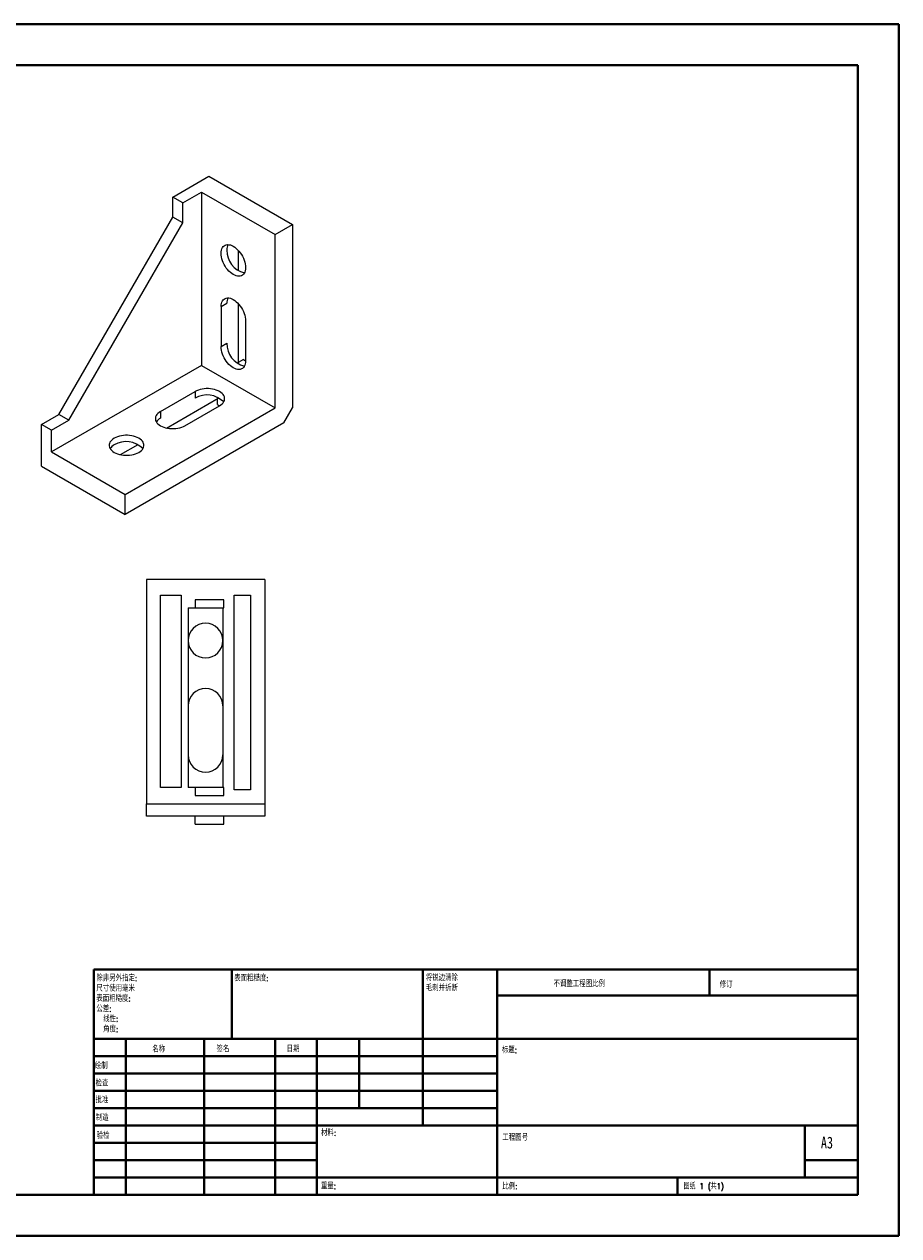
# Model space of a CAD drawing. Header units: millimetres. Extents: x 0 to 420, y 0 to 297.
# Tile 2 of 2: x 206 to 420, y 0 to 297. Entities that reach past the tile are written whole.
import ezdxf

# ---------------------------------------------------------------- set-up
doc = ezdxf.new("R2010")
doc.units = ezdxf.units.MM
doc.styles.add('SLDTEXTSTYLE0', font='TXT', dxfattribs={"width": 0.75, "bigfont": 'bigfont'})
doc.styles.add('SLDTEXTSTYLE1', font='TXT', dxfattribs={"width": 0.75})
doc.styles.add('SLDTEXTSTYLE2', font='TXT', dxfattribs={"width": 0.694444, "bigfont": 'bigfont'})

# ---------------------------------------------------------------- blocks, each defined once
blk = doc.blocks.new('SW_NOTE_0')
at = {"color": 0, "linetype": 'Continuous', "lineweight": 0, "char_height": 1.5, "attachment_point": 1, "style": 'SLDTEXTSTYLE0'}
for s, insert in [('\\M+18FAB锐边\\M+190B4\\M+18F9C', (0, 1.93)), ('\\M+196D1\\M+18E68\\M+19BF3\\M+190DC\\M+19266', (0, -0.57))]:
    blk.add_mtext(s, dxfattribs=dict(at, insert=insert))
blk = doc.blocks.new('SW_NOTE_1')
at = {"color": 0, "linetype": 'Continuous', "lineweight": 0, "char_height": 1.5, "attachment_point": 1, "style": 'SLDTEXTSTYLE0'}
for s, insert in [('\\M+18F9C\\M+194F1另\\M+18A4F\\M+18E77\\M+192E8:', (0, 1.93)), ('\\M+18EDA\\M+190A1\\M+18E67\\M+19770\\M+19F7C\\M+195C4', (0, -0.57)), ('\\M+1955C\\M+196CA\\M+19165糙\\M+19378:', (0, -3.07)), ('\\M+18CF6\\M+18DB7:', (0, -5.57)), ('线\\M+190AB:', (1.69, -8.07)), ('\\M+18A70\\M+19378:', (1.69, -10.57))]:
    blk.add_mtext(s, dxfattribs=dict(at, insert=insert))

msp = doc.modelspace()

# ---------------------------------------------------------------- linework, layer by layer
at = {"color": 7, "linetype": 'Continuous', "lineweight": 40}
for p, q in [((0.08, 297.21), (420.08, 297.21)), ((420.08, 0.21), (420.08, 297.21)), ((25.08, 287.21), (410.08, 287.21)), ((410.08, 287.21), (410.08, 10.21)), ((222.88, 65.46), (410.08, 65.46)), ((222.88, 65.46), (222.88, 10.21)), ((256.68, 48.46), (256.68, 65.46)), ((303.48, 65.46), (303.48, 27.21)), ((321.68, 65.46), (321.68, 10.21)), ((373.68, 59.09), (373.68, 65.46)), ((410.08, 59.09), (321.68, 59.09)), ((410.08, 48.46), (222.88, 48.46)), ((230.68, 48.46), (230.68, 10.21)), ((249.87, 48.46), (249.87, 10.21)), ((267.28, 48.46), (267.28, 10.21)), ((277.48, 10.21), (277.48, 48.46)), ((287.88, 31.46), (287.88, 48.46)), ((321.68, 44.21), (222.88, 44.21)), ((321.68, 39.96), (222.88, 39.96)), ((321.68, 35.71), (222.88, 35.71)), ((321.68, 31.46), (222.88, 31.46)), ((277.48, 27.21), (222.88, 27.21)), ((277.48, 27.21), (410.08, 27.21)), ((397.08, 14.46), (397.08, 27.21)), ((277.48, 22.96), (222.88, 22.96)), ((277.48, 18.71), (222.88, 18.71)), ((410.08, 18.71), (397.08, 18.71)), ((222.88, 14.46), (410.08, 14.46)), ((365.88, 10.21), (365.88, 14.46)), ((25.08, 10.21), (410.08, 10.21)), ((0.08, 0.21), (420.08, 0.21))]:
    msp.add_line(p, q, dxfattribs=at)
at = {"color": 7, "linetype": 'Continuous', "lineweight": 15}
for p, q in [((242.18, 254.83), (251.02, 259.93)), ((251.02, 259.93), (271.52, 248.09)), ((244.65, 253.4), (249.25, 256.05)), ((249.25, 256.05), (249.25, 213.59)), ((249.25, 256.05), (267.28, 245.64)), ((244.65, 253.4), (242.18, 254.83)), ((242.18, 249.93), (242.18, 254.83)), ((244.65, 248.5), (244.65, 253.4)), ((214.25, 201.55), (242.18, 249.93)), ((244.65, 248.5), (242.18, 249.93)), ((216.72, 200.12), (244.65, 248.5)), ((267.28, 245.64), (271.52, 248.09)), ((271.52, 248.09), (271.52, 203.18)), ((267.28, 203.18), (267.28, 245.64)), ((258.26, 241.76), (258.26, 236.77)), ((254.02, 227.98), (255.44, 228.8)), ((258.26, 228.7), (258.26, 214.1)), ((254.02, 227.98), (254.02, 218.18)), ((260.03, 224.51), (260.03, 214.72)), ((254.02, 218.18), (255.44, 219)), ((258.11, 214.01), (258.26, 214.1)), ((259.5, 215.02), (258.26, 214.31)), ((259.5, 215.02), (260.03, 214.71)), ((249.25, 213.59), (212.48, 192.36)), ((249.25, 213.59), (267.28, 203.18)), ((239.17, 202.26), (247.66, 207.16)), ((240.68, 198.23), (253.31, 205.53)), ((247.66, 207.16), (247.66, 205.53)), ((253.14, 204), (253.14, 205.43)), ((253.31, 205.71), (253.31, 205.53)), ((230.51, 181.96), (267.28, 203.18)), ((239.17, 202.26), (239.17, 200.63)), ((245.18, 198.79), (253.67, 203.69)), ((253.14, 204), (253.67, 203.69)), ((269.4, 199.51), (271.52, 203.18)), ((210, 199.1), (214.25, 201.55)), ((212.48, 197.67), (210, 199.1)), ((210, 188.89), (210, 199.1)), ((212.48, 197.67), (216.72, 200.12)), ((216.72, 200.12), (214.25, 201.55)), ((269.4, 199.51), (230.51, 177.06)), ((212.48, 192.36), (212.48, 197.67)), ((229.36, 191.7), (233.69, 194.2)), ((212.48, 192.36), (230.51, 181.96)), ((210, 188.89), (230.51, 177.06)), ((230.51, 177.06), (230.51, 181.96)), ((264.72, 161.11), (235.72, 161.11)), ((235.72, 161.11), (235.72, 106.11)), ((264.72, 161.11), (264.72, 106.11)), ((239.22, 157.29), (244.22, 157.29)), ((239.22, 110.11), (239.22, 157.29)), ((244.22, 157.29), (244.22, 110.11)), ((247.72, 156.11), (247.72, 154.11)), ((254.72, 156.11), (247.72, 156.11)), ((254.72, 154.11), (254.72, 156.11)), ((257.22, 157.29), (261.22, 157.29)), ((257.22, 109.51), (257.22, 157.29)), ((261.22, 157.29), (261.22, 109.51)), ((245.97, 154.11), (245.97, 110.11)), ((245.97, 154.11), (247.72, 154.11)), ((247.72, 154.11), (254.72, 154.11)), ((254.47, 154.11), (254.47, 110.11)), ((244.22, 110.11), (239.22, 110.11)), ((247.72, 110.11), (245.97, 110.11)), ((247.72, 110.11), (247.72, 108.11)), ((254.72, 110.11), (247.72, 110.11)), ((254.72, 108.11), (254.72, 110.11)), ((247.72, 108.11), (254.72, 108.11)), ((261.22, 109.51), (257.22, 109.51)), ((235.72, 106.11), (264.72, 106.11)), ((235.72, 103.11), (235.72, 106.11)), ((264.72, 106.11), (264.72, 103.11)), ((264.72, 103.11), (235.72, 103.11)), ((247.72, 101.11), (247.72, 103.11)), ((247.72, 101.11), (254.72, 101.11)), ((254.72, 101.11), (254.72, 103.11))]:
    msp.add_line(p, q, dxfattribs=at)
at = {"color": 7, "linetype": 'Continuous', "lineweight": 15, "flags": 128}
for points in [[(257.03, 235.84), (256.66, 236.08), (256.31, 236.36), (255.96, 236.68), (255.63, 237.05), (255.32, 237.44), (255.03, 237.87), (254.78, 238.31), (254.55, 238.77), (254.37, 239.24), (254.22, 239.7), (254.11, 240.17), (254.04, 240.62), (254.02, 241.05), (254.04, 241.45), (254.11, 241.83), (254.22, 242.17), (254.37, 242.46), (254.55, 242.71), (254.78, 242.91), (255.03, 243.06), (255.32, 243.15), (255.63, 243.19), (255.96, 243.17), (256.31, 243.1), (256.66, 242.97), (257.03, 242.78), (257.39, 242.55), (257.75, 242.27), (258.09, 241.94), (258.42, 241.58), (258.73, 241.18), (259.02, 240.76), (259.28, 240.32), (259.5, 239.86), (259.69, 239.39), (259.84, 238.92), (259.94, 238.46), (260.01, 238.01), (260.03, 237.58), (260.01, 237.17), (259.94, 236.8), (259.84, 236.46), (259.69, 236.16), (259.5, 235.91), (259.28, 235.71), (259.02, 235.57), (258.73, 235.47), (258.42, 235.43), (258.09, 235.45), (257.75, 235.53), (257.39, 235.66), (257.03, 235.84)], [(254.02, 227.98), (254.04, 228.39), (254.11, 228.76), (254.22, 229.1), (254.37, 229.4), (254.55, 229.65), (254.78, 229.85), (255.03, 230), (255.32, 230.09), (255.63, 230.13), (255.96, 230.11), (256.31, 230.03), (256.66, 229.9), (257.03, 229.72), (257.39, 229.48), (257.75, 229.2), (258.09, 228.88), (258.42, 228.52), (258.73, 228.12), (259.02, 227.7), (259.28, 227.25), (259.5, 226.79), (259.69, 226.33), (259.84, 225.86), (259.94, 225.39), (260.01, 224.94), (260.03, 224.51)], [(260.03, 214.72), (260.01, 214.31), (259.94, 213.94), (259.84, 213.6), (259.69, 213.3), (259.5, 213.05), (259.28, 212.85), (259.02, 212.7), (258.73, 212.61), (258.42, 212.57), (258.09, 212.59), (257.75, 212.67), (257.39, 212.8), (257.03, 212.98), (256.66, 213.21), (256.31, 213.5), (255.96, 213.82), (255.63, 214.18), (255.32, 214.58), (255.03, 215), (254.78, 215.45), (254.55, 215.91), (254.37, 216.37), (254.22, 216.84), (254.11, 217.3), (254.04, 217.75), (254.02, 218.18)], [(253.67, 203.69), (254.01, 203.91), (254.3, 204.16), (254.54, 204.42), (254.72, 204.7), (254.84, 204.99), (254.9, 205.28), (254.9, 205.58), (254.84, 205.87), (254.72, 206.16), (254.54, 206.43), (254.3, 206.7), (254.01, 206.94), (253.67, 207.16), (253.28, 207.36), (252.86, 207.53), (252.41, 207.66), (251.93, 207.77), (251.43, 207.84), (250.92, 207.88), (250.41, 207.88), (249.9, 207.84), (249.4, 207.77), (248.92, 207.66), (248.46, 207.53), (248.04, 207.36), (247.66, 207.16)], [(239.17, 202.26), (238.83, 202.04), (238.54, 201.8), (238.3, 201.54), (238.12, 201.26), (238, 200.97), (237.94, 200.68), (237.94, 200.38), (238, 200.09), (238.12, 199.8), (238.3, 199.52), (238.54, 199.26), (238.83, 199.02), (239.17, 198.79), (239.56, 198.6), (239.98, 198.43), (240.43, 198.29), (240.91, 198.19), (241.41, 198.12), (241.92, 198.08), (242.43, 198.08), (242.94, 198.12), (243.44, 198.19), (243.92, 198.29), (244.38, 198.43), (244.8, 198.6), (245.18, 198.79)], [(233.87, 192.26), (234.21, 192.48), (234.5, 192.73), (234.74, 192.99), (234.92, 193.27), (235.04, 193.56), (235.11, 193.85), (235.11, 194.15), (235.04, 194.44), (234.92, 194.73), (234.74, 195), (234.5, 195.27), (234.21, 195.51), (233.87, 195.73), (233.48, 195.93), (233.06, 196.1), (232.61, 196.23), (232.13, 196.34), (231.63, 196.41), (231.12, 196.45), (230.61, 196.45), (230.1, 196.41), (229.6, 196.34), (229.12, 196.23), (228.66, 196.1), (228.24, 195.93), (227.86, 195.73), (227.52, 195.51), (227.23, 195.27), (226.99, 195), (226.81, 194.73), (226.68, 194.44), (226.62, 194.15), (226.62, 193.85), (226.68, 193.56), (226.81, 193.27), (226.99, 192.99), (227.23, 192.73), (227.52, 192.48), (227.86, 192.26), (228.24, 192.07), (228.66, 191.9), (229.12, 191.76), (229.6, 191.66), (230.1, 191.58), (230.61, 191.55), (231.12, 191.55), (231.63, 191.58), (232.13, 191.66), (232.61, 191.76), (233.06, 191.9), (233.48, 192.07), (233.87, 192.26)]]:
    msp.add_lwpolyline(points, dxfattribs=at)
at = {"color": 7, "linetype": 'Continuous', "lineweight": 15}
for centre, radius, start, end in [((258.19, 241.95), 2.75, 153.2093, 181.7953), ((261.16, 241.79), 5.72, 179.2986, 255.6247), ((258.19, 228.89), 2.75, 153.2093, 181.7953), ((261.16, 218.93), 5.72, 179.2986, 255.6247), ((250.58, 200.61), 5.72, 44.383, 120.6964), ((240.47, 198.2), 2.75, 118.2021, 146.7784), ((229.16, 191.67), 2.75, 118.2021, 146.7784), ((230.78, 189.18), 5.72, 44.383, 120.6964), ((250.22, 146.11), 4.25, 0, 180), ((250.22, 146.11), 4.25, 180, 0), ((250.22, 130.11), 4.25, 0, 180), ((250.22, 118.11), 4.25, 180, 0)]:
    msp.add_arc(centre, radius, start, end, dxfattribs=at)

# ---------------------------------------------------------------- block references
at = {"color": 7, "linetype": 'Continuous', "lineweight": 0}
for name, p in [('SW_NOTE_1', (223.47, 62.2)), ('SW_NOTE_0', (304.19, 62.28))]:
    msp.add_blockref(name, p, dxfattribs=at)

# ---------------------------------------------------------------- texts
at = {"color": 7, "linetype": 'Continuous', "lineweight": 0, "attachment_point": 1}
for s, insert, char_height, style in [('\\M+1955C\\M+196CA\\M+19165糙\\M+19378:', (257.25, 64.13), 1.5, 'SLDTEXTSTYLE0'), ('\\M+19573调\\M+190AE\\M+18D48\\M+192F6图\\M+194E4\\M+197E1', (335.49, 62.75), 1.5, 'SLDTEXTSTYLE0'), ('\\M+18F43订', (376.21, 62.55), 1.5, 'SLDTEXTSTYLE0'), ('\\M+196BC\\M+18FCC', (237.2, 46.72), 1.5, 'SLDTEXTSTYLE0'), ('签\\M+196BC', (252.91, 46.78), 1.5, 'SLDTEXTSTYLE0'), ('\\M+193FA\\M+18AFA', (270.09, 46.79), 1.5, 'SLDTEXTSTYLE0'), ('标题:', (322.84, 46.49), 1.5, 'SLDTEXTSTYLE0'), ('绘\\M+190A7', (223.09, 42.64), 1.5, 'SLDTEXTSTYLE0'), ('检查', (223.29, 38.37), 1.5, 'SLDTEXTSTYLE0'), ('\\M+194E1\\M+18F79', (223.28, 34.28), 1.5, 'SLDTEXTSTYLE0'), ('\\M+190A7\\M+191A2', (223.33, 29.95), 1.5, 'SLDTEXTSTYLE0'), ('验检', (223.55, 25.56), 1.5, 'SLDTEXTSTYLE0'), ('\\M+18DDE\\M+197BF:', (278.52, 26.2), 1.5, 'SLDTEXTSTYLE0'), ('\\M+18D48\\M+192F6图\\M+18D86', (322.95, 25.08), 1.5, 'SLDTEXTSTYLE0'), ('A3', (401, 24.52), 2.91, 'SLDTEXTSTYLE1'), ('\\M+18F64\\M+197CA:', (278.5, 13.16), 1.4986, 'SLDTEXTSTYLE0'), ('\\M+194E4\\M+197E1:', (322.95, 13.11), 1.5, 'SLDTEXTSTYLE0'), ('图纸 1 (\\M+18BA41)', (367.36, 13.11), 1.5, 'SLDTEXTSTYLE2')]:
    msp.add_mtext(s, dxfattribs=dict(at, insert=insert, char_height=char_height, style=style))

doc.saveas('drawing.dxf')
